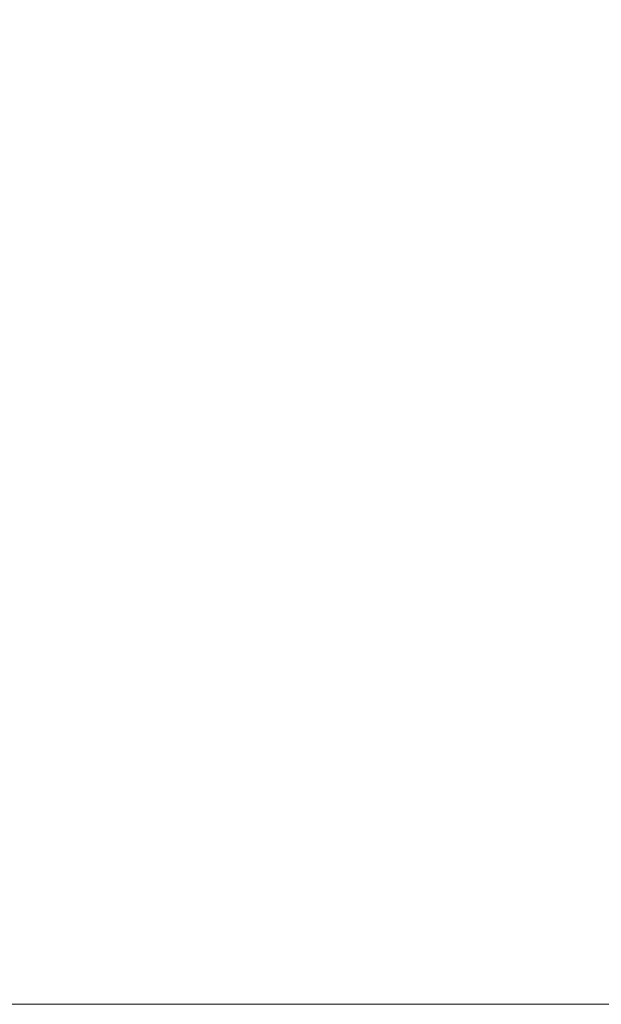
# Model space of a CAD drawing. Extents: x 0 to 958, y 0 to 252.
# Tile 2 of 16: x 109 to 197, y 0 to 149. Entities that reach past the tile are written whole.
import ezdxf

# ---------------------------------------------------------------- set-up
doc = ezdxf.new("R2010")
doc.units = 0
doc.header["$MEASUREMENT"] = 0
doc.layers.add('B_ANNO_NOPLOT', color=47, linetype='Continuous', lineweight=18, plot=False)
doc.layers.add('B_ANNO_TEXT', color=7, linetype='Continuous', lineweight=18)
doc.styles.add('Annotative', font='calibri.ttf', dxfattribs={"height": 0.0625})

# ---------------------------------------------------------------- blocks, each defined once
blk = doc.blocks.new('*U124')
at = {"layer": 'B_ANNO_NOPLOT', "flags": 128}
blk.add_lwpolyline([(0, 0), (0, 252.0001), (323.9278, 252.0001), (323.9278, 238.8553), (378.0002, 238.8553), (378.0002, 40.4996), (316.5709, 40.4996), (316.5709, 0)], close=True, dxfattribs=at)
at = {"layer": 'B_ANNO_TEXT', "style": 'Annotative'}
for tag, p in [('BN2', (248.5041, 219.9396)), ('BN3', (248.4941, 217.4338))]:
    blk.add_attdef(tag, p, '', height=1.5, dxfattribs=at)
blk.add_attdef('BN4', (250.6644, 197.4592), '', height=1.5, rotation=90, dxfattribs=at)
blk = doc.blocks.new('*U80')
at = {"layer": 'B_ANNO_NOPLOT', "flags": 128}
blk.add_lwpolyline([(0, 0), (0, 252.0001), (323.9278, 252.0001), (323.9278, 238.8553), (378.0002, 238.8553), (378.0002, 40.4996), (316.5709, 40.4996), (316.5709, 0)], close=True, dxfattribs=at)
blk = doc.blocks.new('*U62')
at = {"layer": 'B_ANNO_NOPLOT', "flags": 128}
blk.add_lwpolyline([(0, 0), (0, 252), (323.93, 252), (323.93, 238.86), (378, 238.86), (378, 40.5), (316.57, 40.5), (316.57, 0)], close=True, dxfattribs=at)

msp = doc.modelspace()

# ---------------------------------------------------------------- block references
msp.add_blockref('*U124', (0, 0))

# ---------------------------------------------------------------- next in the draw order: block references
for name in ['*U80', '*U62']:
    msp.add_blockref(name, (0, 0))

doc.saveas('drawing.dxf')
